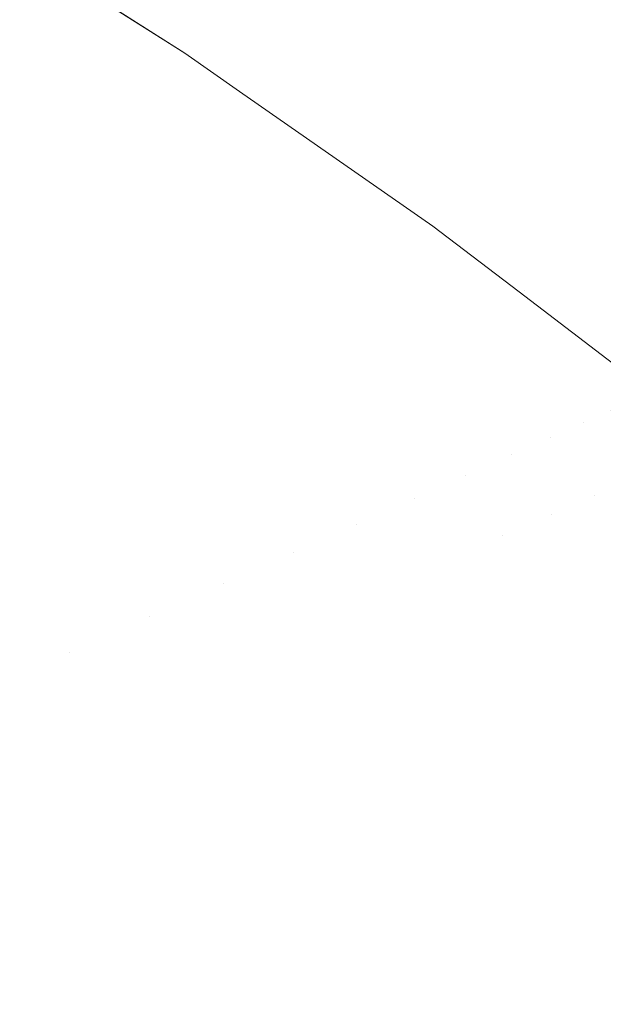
# Model space of a CAD drawing. Header units: centimetres. Extents: x -44.1 to 45.2, y 4.2 to 6.
# Tile 204 of 256: x -14.1481 to -14.1366, y 5.9481 to 5.9674. Entities that reach past the tile are written whole.
import ezdxf

# ---------------------------------------------------------------- set-up
doc = ezdxf.new("R2010")
doc.units = ezdxf.units.CM
doc.header["$LTSCALE"] = 2.54
doc.layers.add('Lucido design-1', color=7, linetype='Continuous')

# ---------------------------------------------------------------- blocks, each defined once
blk = doc.blocks.new('Gruppo-4-1')
at = {"color": 7, "linetype": 'Continuous', "lineweight": 9}
for points, invisible_edges in [([(-14.147898, 5.96729, -2313.036163), (-14.14818, 5.967134, -2313.0377), (-14.151186, 5.969024, -2313.0377), (-14.15091, 5.969184, -2313.036163)], 15), ([(-14.15091, 5.969184, -2313.036163), (-14.150663, 5.969328, -2313.034621), (-14.147645, 5.967429, -2313.034621), (-14.147898, 5.96729, -2313.036163)], 15), ([(-14.147062, 5.967751, -2313.029971), (-14.146928, 5.967825, -2313.028414), (-14.14401, 5.965891, -2313.028414), (-14.144148, 5.965819, -2313.029971)], 15), ([(-14.143903, 5.965947, -2313.026855), (-14.14401, 5.965891, -2313.028414), (-14.146928, 5.967825, -2313.028414), (-14.146823, 5.967883, -2313.026855)], 15), ([(-14.146823, 5.967883, -2313.026855), (-14.146748, 5.967924, -2313.025294), (-14.143826, 5.965987, -2313.025294), (-14.143903, 5.965947, -2313.026855)], 15), ([(-14.14378, 5.966011, -2313.023732), (-14.143826, 5.965987, -2313.025294), (-14.146748, 5.967924, -2313.025294), (-14.146703, 5.967949, -2313.023732)], 15), ([(-14.144853, 5.966753, -2312.82217), (-14.146704, 5.967932, -2312.82217), (-14.146584, 5.967958, -2312.818216)], 10), ([(-14.146703, 5.967949, -2313.023732), (-14.146704, 5.967932, -2313.02217), (-14.144853, 5.966753, -2313.02217)], 9), ([(-14.146704, 5.967932, -2312.82217), (-14.144853, 5.966753, -2312.82217), (-14.144853, 5.966753, -2313.02217), (-14.146704, 5.967932, -2313.02217)], 10), ([(-14.144853, 5.966753, -2313.02217), (-14.14378, 5.966011, -2313.023732), (-14.146703, 5.967949, -2313.023732)], 11), ([(-14.146584, 5.967958, -2312.818216), (-14.143662, 5.966019, -2312.818271), (-14.144853, 5.966753, -2312.82217)], 11), ([(-14.146584, 5.967958, -2312.818216), (-14.146274, 5.967958, -2312.814268), (-14.143356, 5.966019, -2312.814377), (-14.143662, 5.966019, -2312.818271)], 15), ([(-14.142847, 5.966019, -2312.810494), (-14.143356, 5.966019, -2312.814377), (-14.146274, 5.967958, -2312.814268), (-14.145758, 5.967958, -2312.810331)], 15), ([(-14.145758, 5.967958, -2312.810331), (-14.145037, 5.967958, -2312.806412), (-14.142137, 5.966019, -2312.806629), (-14.142847, 5.966019, -2312.810494)], 15), ([(-14.141227, 5.966019, -2312.802786), (-14.142137, 5.966019, -2312.806629), (-14.145037, 5.967958, -2312.806412), (-14.144115, 5.967958, -2312.802515)], 15), ([(-14.144115, 5.967958, -2312.802515), (-14.142993, 5.967958, -2312.798647), (-14.140121, 5.966019, -2312.798971), (-14.141227, 5.966019, -2312.802786)], 15), ([(-14.13882, 5.966019, -2312.79519), (-14.140121, 5.966019, -2312.798971), (-14.142993, 5.967958, -2312.798647), (-14.141674, 5.967958, -2312.794813)], 15), ([(-14.141674, 5.967958, -2312.794813), (-14.140163, 5.967958, -2312.791017), (-14.13733, 5.966019, -2312.791447), (-14.13882, 5.966019, -2312.79519)], 15), ([(-14.135654, 5.966019, -2312.787747), (-14.13733, 5.966019, -2312.791447), (-14.140163, 5.967958, -2312.791017), (-14.138464, 5.967958, -2312.787266)], 15), ([(-14.138464, 5.967958, -2312.787266), (-14.136581, 5.967958, -2312.783563), (-14.133797, 5.966019, -2312.784096), (-14.135654, 5.966019, -2312.787747)], 15), ([(45.040209, 5.967648, -2312.348442), (-43.924707, 5.967648, -2312.348442), (-43.924707, 5.964367, -2312.345566), (45.040209, 5.964367, -2312.345566)], 5), ([(-14.147421, 5.967553, -2313.033075), (-14.147227, 5.96766, -2313.031524), (-14.144317, 5.96573, -2313.031524), (-14.144516, 5.965626, -2313.033075)], 15), ([(-14.144148, 5.965819, -2313.029971), (-14.144317, 5.96573, -2313.031524), (-14.147227, 5.96766, -2313.031524), (-14.147062, 5.967751, -2313.029971)], 15), ([(-14.144516, 5.965626, -2313.033075), (-14.144745, 5.965506, -2313.034621), (-14.147645, 5.967429, -2313.034621), (-14.147421, 5.967553, -2313.033075)], 15), ([(-14.145004, 5.965371, -2313.036163), (-14.145293, 5.965219, -2313.0377), (-14.14818, 5.967134, -2313.0377), (-14.147898, 5.96729, -2313.036163)], 15), ([(-14.147898, 5.96729, -2313.036163), (-14.147645, 5.967429, -2313.034621), (-14.144745, 5.965506, -2313.034621), (-14.145004, 5.965371, -2313.036163)], 15), ([(-14.148492, 5.966962, -2313.039231), (-14.14818, 5.967134, -2313.0377), (-14.145293, 5.965219, -2313.0377), (-14.145611, 5.965053, -2313.039231)], 15), ([(-14.145611, 5.965053, -2313.039231), (-14.145959, 5.964871, -2313.040757), (-14.148832, 5.966775, -2313.040757), (-14.148492, 5.966962, -2313.039231)], 15), ([(-14.1492, 5.966572, -2313.042275), (-14.148832, 5.966775, -2313.040757), (-14.145959, 5.964871, -2313.040757), (-14.146337, 5.964673, -2313.042275)], 15), ([(-14.143777, 5.966002, -2313.02217), (-14.144853, 5.966753, -2313.02217), (-14.144853, 5.966753, -2312.82217), (-14.143777, 5.966002, -2312.82217)], 10), ([(-14.143662, 5.966019, -2312.818271), (-14.143777, 5.966002, -2312.82217), (-14.144853, 5.966753, -2312.82217)], 9), ([(-14.144853, 5.966753, -2313.02217), (-14.143777, 5.966002, -2313.02217), (-14.14378, 5.966011, -2313.023732)], 10), ([(-14.146337, 5.964673, -2313.042275), (-14.146743, 5.964461, -2313.043786), (-14.149597, 5.966353, -2313.043786), (-14.1492, 5.966572, -2313.042275)], 15), ([(-14.150021, 5.966119, -2313.04529), (-14.149597, 5.966353, -2313.043786), (-14.146743, 5.964461, -2313.043786), (-14.147177, 5.964233, -2313.04529)], 15), ([(-14.147177, 5.964233, -2313.04529), (-14.14764, 5.963991, -2313.046785), (-14.150474, 5.965869, -2313.046785), (-14.150021, 5.966119, -2313.04529)], 15), ([(-14.144148, 5.965819, -2313.029971), (-14.14401, 5.965891, -2313.028414), (-14.141211, 5.963935, -2313.028414), (-14.141352, 5.963865, -2313.029971)], 15), ([(-14.141101, 5.96399, -2313.026855), (-14.141211, 5.963935, -2313.028414), (-14.14401, 5.965891, -2313.028414), (-14.143903, 5.965947, -2313.026855)], 15), ([(-14.143903, 5.965947, -2313.026855), (-14.143826, 5.965987, -2313.025294), (-14.141022, 5.964029, -2313.025294), (-14.141101, 5.96399, -2313.026855)], 15), ([(-14.140975, 5.964052, -2313.023732), (-14.141022, 5.964029, -2313.025294), (-14.143826, 5.965987, -2313.025294), (-14.14378, 5.966011, -2313.023732)], 15), ([(-14.14378, 5.966011, -2313.023732), (-14.143777, 5.966002, -2313.02217), (-14.139985, 5.963355, -2313.02217), (-14.140975, 5.964052, -2313.023732)], 13), ([(-14.140859, 5.96406, -2312.818323), (-14.139985, 5.963355, -2312.82217), (-14.143777, 5.966002, -2312.82217), (-14.143662, 5.966019, -2312.818271)], 13), ([(-14.143777, 5.966002, -2312.82217), (-14.139985, 5.963355, -2312.82217), (-14.139985, 5.963355, -2313.02217), (-14.143777, 5.966002, -2313.02217)], 10), ([(-14.143662, 5.966019, -2312.818271), (-14.143356, 5.966019, -2312.814377), (-14.140557, 5.96406, -2312.814481), (-14.140859, 5.96406, -2312.818323)], 15), ([(-14.140055, 5.96406, -2312.810651), (-14.140557, 5.96406, -2312.814481), (-14.143356, 5.966019, -2312.814377), (-14.142847, 5.966019, -2312.810494)], 15), ([(-14.142847, 5.966019, -2312.810494), (-14.142137, 5.966019, -2312.806629), (-14.139354, 5.96406, -2312.806838), (-14.140055, 5.96406, -2312.810651)], 15), ([(-14.138456, 5.96406, -2312.803046), (-14.139354, 5.96406, -2312.806838), (-14.142137, 5.966019, -2312.806629), (-14.141227, 5.966019, -2312.802786)], 15), ([(-14.141227, 5.966019, -2312.802786), (-14.140121, 5.966019, -2312.798971), (-14.137365, 5.96406, -2312.799283), (-14.138456, 5.96406, -2312.803046)], 15), ([(-14.136082, 5.96406, -2312.795552), (-14.137365, 5.96406, -2312.799283), (-14.140121, 5.966019, -2312.798971), (-14.13882, 5.966019, -2312.79519)], 15), ([(-14.13882, 5.966019, -2312.79519), (-14.13733, 5.966019, -2312.791447), (-14.134611, 5.96406, -2312.791859), (-14.136082, 5.96406, -2312.795552)], 15), ([(-14.132958, 5.96406, -2312.788209), (-14.134611, 5.96406, -2312.791859), (-14.13733, 5.966019, -2312.791447), (-14.135654, 5.966019, -2312.787747)], 15), ([(-14.150953, 5.965605, -2313.048272), (-14.150474, 5.965869, -2313.046785), (-14.14764, 5.963991, -2313.046785), (-14.148131, 5.963734, -2313.048272)], 15), ([(-14.144516, 5.965626, -2313.033075), (-14.144317, 5.96573, -2313.031524), (-14.141524, 5.963779, -2313.031524), (-14.141727, 5.963678, -2313.033075)], 15), ([(-14.141352, 5.963865, -2313.029971), (-14.141524, 5.963779, -2313.031524), (-14.144317, 5.96573, -2313.031524), (-14.144148, 5.965819, -2313.029971)], 15), ([(-14.145004, 5.965371, -2313.036163), (-14.144745, 5.965506, -2313.034621), (-14.141962, 5.963562, -2313.034621), (-14.142226, 5.96343, -2313.036163)], 15), ([(-14.141727, 5.963678, -2313.033075), (-14.141962, 5.963562, -2313.034621), (-14.144745, 5.965506, -2313.034621), (-14.144516, 5.965626, -2313.033075)], 15), ([(-14.142226, 5.96343, -2313.036163), (-14.142522, 5.963284, -2313.0377), (-14.145293, 5.965219, -2313.0377), (-14.145004, 5.965371, -2313.036163)], 15), ([(-14.145611, 5.965053, -2313.039231), (-14.145293, 5.965219, -2313.0377), (-14.142522, 5.963284, -2313.0377), (-14.142848, 5.963122, -2313.039231)], 15), ([(-14.142848, 5.963122, -2313.039231), (-14.143203, 5.962945, -2313.040757), (-14.145959, 5.964871, -2313.040757), (-14.145611, 5.965053, -2313.039231)], 15), ([(-14.146337, 5.964673, -2313.042275), (-14.145959, 5.964871, -2313.040757), (-14.143203, 5.962945, -2313.040757), (-14.143589, 5.962754, -2313.042275)], 15), ([(-14.143589, 5.962754, -2313.042275), (-14.144004, 5.962547, -2313.043786), (-14.146743, 5.964461, -2313.043786), (-14.146337, 5.964673, -2313.042275)], 15), ([(45.040209, 5.964367, -2312.345566), (-43.924707, 5.964367, -2312.345566), (-43.924707, 5.960965, -2312.342835), (45.040209, 5.960965, -2312.342835)], 5), ([(-14.147177, 5.964233, -2313.04529), (-14.146743, 5.964461, -2313.043786), (-14.144004, 5.962547, -2313.043786), (-14.144448, 5.962327, -2313.04529)], 15), ([(-14.144448, 5.962327, -2313.04529), (-14.144922, 5.962092, -2313.046785), (-14.14764, 5.963991, -2313.046785), (-14.147177, 5.964233, -2313.04529)], 15), ([(-14.148131, 5.963734, -2313.048272), (-14.14764, 5.963991, -2313.046785), (-14.144922, 5.962092, -2313.046785), (-14.145424, 5.961842, -2313.048272)], 15), ([(-14.138416, 5.962014, -2313.026855), (-14.138529, 5.961961, -2313.028414), (-14.141211, 5.963935, -2313.028414), (-14.141101, 5.96399, -2313.026855)], 15), ([(-14.141101, 5.96399, -2313.026855), (-14.141022, 5.964029, -2313.025294), (-14.138336, 5.962052, -2313.025294), (-14.138416, 5.962014, -2313.026855)], 15), ([(-14.138288, 5.962074, -2313.023732), (-14.138336, 5.962052, -2313.025294), (-14.141022, 5.964029, -2313.025294), (-14.140975, 5.964052, -2313.023732)], 15), ([(-14.138288, 5.962074, -2313.023732), (-14.140975, 5.964052, -2313.023732), (-14.139985, 5.963355, -2313.02217)], 11), ([(-14.140859, 5.96406, -2312.818323), (-14.140557, 5.96406, -2312.814481), (-14.137875, 5.962082, -2312.814581), (-14.138173, 5.962082, -2312.818373)], 15), ([(-14.139985, 5.963355, -2312.82217), (-14.140859, 5.96406, -2312.818323), (-14.138173, 5.962082, -2312.818373)], 11), ([(-14.137379, 5.962082, -2312.810801), (-14.137875, 5.962082, -2312.814581), (-14.140557, 5.96406, -2312.814481), (-14.140055, 5.96406, -2312.810651)], 15), ([(-14.140055, 5.96406, -2312.810651), (-14.139354, 5.96406, -2312.806838), (-14.136687, 5.962082, -2312.807037), (-14.137379, 5.962082, -2312.810801)], 15), ([(-14.135802, 5.962082, -2312.803295), (-14.136687, 5.962082, -2312.807037), (-14.139354, 5.96406, -2312.806838), (-14.138456, 5.96406, -2312.803046)], 15), ([(-14.138456, 5.96406, -2312.803046), (-14.137365, 5.96406, -2312.799283), (-14.134724, 5.962082, -2312.799581), (-14.135802, 5.962082, -2312.803295)], 15), ([(-14.133458, 5.962082, -2312.795899), (-14.134724, 5.962082, -2312.799581), (-14.137365, 5.96406, -2312.799283), (-14.136082, 5.96406, -2312.795552)], 15), ([(-14.141727, 5.963678, -2313.033075), (-14.141524, 5.963779, -2313.031524), (-14.138849, 5.96181, -2313.031524), (-14.139056, 5.961712, -2313.033075)], 15), ([(-14.138673, 5.961893, -2313.029971), (-14.138849, 5.96181, -2313.031524), (-14.141524, 5.963779, -2313.031524), (-14.141352, 5.963865, -2313.029971)], 15), ([(-14.141352, 5.963865, -2313.029971), (-14.141211, 5.963935, -2313.028414), (-14.138529, 5.961961, -2313.028414), (-14.138673, 5.961893, -2313.029971)], 15), ([(-14.145424, 5.961842, -2313.048272), (-14.145954, 5.961579, -2313.04975), (-14.14865, 5.963462, -2313.04975), (-14.148131, 5.963734, -2313.048272)], 15), ([(-14.139056, 5.961712, -2313.033075), (-14.139295, 5.9616, -2313.034621), (-14.141962, 5.963562, -2313.034621), (-14.141727, 5.963678, -2313.033075)], 15), ([(-14.149196, 5.963177, -2313.051217), (-14.14865, 5.963462, -2313.04975), (-14.145954, 5.961579, -2313.04975), (-14.146512, 5.961302, -2313.051217)], 15), ([(-14.139566, 5.961472, -2313.036163), (-14.139867, 5.96133, -2313.0377), (-14.142522, 5.963284, -2313.0377), (-14.142226, 5.96343, -2313.036163)], 15), ([(-14.142226, 5.96343, -2313.036163), (-14.141962, 5.963562, -2313.034621), (-14.139295, 5.9616, -2313.034621), (-14.139566, 5.961472, -2313.036163)], 15), ([(-14.142848, 5.963122, -2313.039231), (-14.142522, 5.963284, -2313.0377), (-14.139867, 5.96133, -2313.0377), (-14.1402, 5.961173, -2313.039231)], 15), ([(-14.138288, 5.962061, -2313.02217), (-14.139985, 5.963355, -2313.02217), (-14.139985, 5.963355, -2312.82217), (-14.138288, 5.962061, -2312.82217)], 10), ([(-14.138173, 5.962082, -2312.818373), (-14.138288, 5.962061, -2312.82217), (-14.139985, 5.963355, -2312.82217)], 9), ([(-14.139985, 5.963355, -2313.02217), (-14.138288, 5.962061, -2313.02217), (-14.138288, 5.962074, -2313.023732)], 10), ([(-14.146512, 5.961302, -2313.051217), (-14.147097, 5.961011, -2313.052675), (-14.149769, 5.962877, -2313.052675), (-14.149196, 5.963177, -2313.051217)], 15), ([(-14.1402, 5.961173, -2313.039231), (-14.140563, 5.961002, -2313.040757), (-14.143203, 5.962945, -2313.040757), (-14.142848, 5.963122, -2313.039231)], 15), ([(-14.150368, 5.962563, -2313.054122), (-14.149769, 5.962877, -2313.052675), (-14.147097, 5.961011, -2313.052675), (-14.14771, 5.960706, -2313.054122)], 15), ([(-14.143589, 5.962754, -2313.042275), (-14.143203, 5.962945, -2313.040757), (-14.140563, 5.961002, -2313.040757), (-14.140956, 5.960816, -2313.042275)], 15), ([(-14.140956, 5.960816, -2313.042275), (-14.14138, 5.960616, -2313.043786), (-14.144004, 5.962547, -2313.043786), (-14.143589, 5.962754, -2313.042275)], 15), ([(-14.14771, 5.960706, -2313.054122), (-14.148349, 5.960389, -2313.055559), (-14.150993, 5.962236, -2313.055559), (-14.150368, 5.962563, -2313.054122)], 15), ([(-14.144448, 5.962327, -2313.04529), (-14.144004, 5.962547, -2313.043786), (-14.14138, 5.960616, -2313.043786), (-14.141834, 5.960402, -2313.04529)], 15), ([(-14.141834, 5.960402, -2313.04529), (-14.142317, 5.960174, -2313.046785), (-14.144922, 5.962092, -2313.046785), (-14.144448, 5.962327, -2313.04529)], 15), ([(-14.145424, 5.961842, -2313.048272), (-14.144922, 5.962092, -2313.046785), (-14.142317, 5.960174, -2313.046785), (-14.142829, 5.959933, -2313.048272)], 15), ([(-14.138416, 5.962014, -2313.026855), (-14.138336, 5.962052, -2313.025294), (-14.135767, 5.960059, -2313.025294), (-14.135848, 5.960023, -2313.026855)], 15), ([(-14.135717, 5.960081, -2313.023732), (-14.135767, 5.960059, -2313.025294), (-14.138336, 5.962052, -2313.025294), (-14.138288, 5.962074, -2313.023732)], 15), ([(-14.135701, 5.960089, -2312.82217), (-14.138288, 5.962061, -2312.82217), (-14.138173, 5.962082, -2312.818373)], 10), ([(-14.135717, 5.960081, -2313.023732), (-14.138288, 5.962074, -2313.023732), (-14.138288, 5.962061, -2313.02217)], 11), ([(-14.138288, 5.962061, -2312.82217), (-14.135701, 5.960089, -2312.82217), (-14.135701, 5.960089, -2313.02217), (-14.138288, 5.962061, -2313.02217)], 10), ([(-14.138288, 5.962061, -2313.02217), (-14.135701, 5.960089, -2313.02217), (-14.135717, 5.960081, -2313.023732)], 10), ([(-14.138173, 5.962082, -2312.818373), (-14.135603, 5.960089, -2312.818421), (-14.135701, 5.960089, -2312.82217)], 11), ([(-14.138173, 5.962082, -2312.818373), (-14.137875, 5.962082, -2312.814581), (-14.135309, 5.960089, -2312.814677), (-14.135603, 5.960089, -2312.818421)], 15), ([(-14.13482, 5.960089, -2312.810945), (-14.135309, 5.960089, -2312.814677), (-14.137875, 5.962082, -2312.814581), (-14.137379, 5.962082, -2312.810801)], 15), ([(-14.137379, 5.962082, -2312.810801), (-14.136687, 5.962082, -2312.807037), (-14.134137, 5.960089, -2312.807228), (-14.13482, 5.960089, -2312.810945)], 15), ([(-14.133262, 5.960089, -2312.803534), (-14.134137, 5.960089, -2312.807228), (-14.136687, 5.962082, -2312.807037), (-14.135802, 5.962082, -2312.803295)], 15), ([(-14.142829, 5.959933, -2313.048272), (-14.143371, 5.959678, -2313.04975), (-14.145954, 5.961579, -2313.04975), (-14.145424, 5.961842, -2313.048272)], 15), ([(-14.13611, 5.959906, -2313.029971), (-14.136289, 5.959826, -2313.031524), (-14.138849, 5.96181, -2313.031524), (-14.138673, 5.961893, -2313.029971)], 15), ([(-14.138673, 5.961893, -2313.029971), (-14.138529, 5.961961, -2313.028414), (-14.135963, 5.959972, -2313.028414), (-14.13611, 5.959906, -2313.029971)], 15), ([(-14.135848, 5.960023, -2313.026855), (-14.135963, 5.959972, -2313.028414), (-14.138529, 5.961961, -2313.028414), (-14.138416, 5.962014, -2313.026855)], 15), ([(-14.1365, 5.959731, -2313.033075), (-14.136744, 5.959622, -2313.034621), (-14.139295, 5.9616, -2313.034621), (-14.139056, 5.961712, -2313.033075)], 15), ([(-14.139056, 5.961712, -2313.033075), (-14.138849, 5.96181, -2313.031524), (-14.136289, 5.959826, -2313.031524), (-14.1365, 5.959731, -2313.033075)], 15), ([(-14.146512, 5.961302, -2313.051217), (-14.145954, 5.961579, -2313.04975), (-14.143371, 5.959678, -2313.04975), (-14.14394, 5.959409, -2313.051217)], 15), ([(-14.13702, 5.959498, -2313.036163), (-14.137327, 5.959361, -2313.0377), (-14.139867, 5.96133, -2313.0377), (-14.139566, 5.961472, -2313.036163)], 15), ([(-14.139566, 5.961472, -2313.036163), (-14.139295, 5.9616, -2313.034621), (-14.136744, 5.959622, -2313.034621), (-14.13702, 5.959498, -2313.036163)], 15), ([(-14.14394, 5.959409, -2313.051217), (-14.144538, 5.959127, -2313.052675), (-14.147097, 5.961011, -2313.052675), (-14.146512, 5.961302, -2313.051217)], 15), ([(-14.1402, 5.961173, -2313.039231), (-14.139867, 5.96133, -2313.0377), (-14.137327, 5.959361, -2313.0377), (-14.137666, 5.959209, -2313.039231)], 15), ([(-14.137666, 5.959209, -2313.039231), (-14.138037, 5.959043, -2313.040757), (-14.140563, 5.961002, -2313.040757), (-14.1402, 5.961173, -2313.039231)], 15), ([(45.040209, 5.960965, -2312.342835), (-43.924707, 5.960965, -2312.342835), (-43.924707, 5.957446, -2312.340255), (45.040209, 5.957446, -2312.340255)], 5), ([(-14.14771, 5.960706, -2313.054122), (-14.147097, 5.961011, -2313.052675), (-14.144538, 5.959127, -2313.052675), (-14.145164, 5.958832, -2313.054122)], 15), ([(-14.140956, 5.960816, -2313.042275), (-14.140563, 5.961002, -2313.040757), (-14.138037, 5.959043, -2313.040757), (-14.138438, 5.958864, -2313.042275)], 15), ([(-14.145164, 5.958832, -2313.054122), (-14.145816, 5.958524, -2313.055559), (-14.148349, 5.960389, -2313.055559), (-14.14771, 5.960706, -2313.054122)], 15), ([(-14.138438, 5.958864, -2313.042275), (-14.13887, 5.95867, -2313.043786), (-14.14138, 5.960616, -2313.043786), (-14.140956, 5.960816, -2313.042275)], 15), ([(-14.141834, 5.960402, -2313.04529), (-14.14138, 5.960616, -2313.043786), (-14.13887, 5.95867, -2313.043786), (-14.139333, 5.958463, -2313.04529)], 15), ([(-14.149015, 5.960058, -2313.056983), (-14.148349, 5.960389, -2313.055559), (-14.145816, 5.958524, -2313.055559), (-14.146496, 5.958204, -2313.056983)], 15), ([(-14.139333, 5.958463, -2313.04529), (-14.139825, 5.958243, -2313.046785), (-14.142317, 5.960174, -2313.046785), (-14.141834, 5.960402, -2313.04529)], 15), ([(-14.142829, 5.959933, -2313.048272), (-14.142317, 5.960174, -2313.046785), (-14.139825, 5.958243, -2313.046785), (-14.140348, 5.958009, -2313.048272)], 15), ([(-14.146496, 5.958204, -2313.056983), (-14.147202, 5.957871, -2313.058396), (-14.149706, 5.959715, -2313.058396), (-14.149015, 5.960058, -2313.056983)], 15), ([(-14.140348, 5.958009, -2313.048272), (-14.140899, 5.957762, -2313.04975), (-14.143371, 5.959678, -2313.04975), (-14.142829, 5.959933, -2313.048272)], 15), ([(-14.150423, 5.959359, -2313.059797), (-14.149706, 5.959715, -2313.058396), (-14.147202, 5.957871, -2313.058396), (-14.147933, 5.957526, -2313.059797)], 15), ([(-14.135512, 5.958628, -2313.034621), (-14.136744, 5.959622, -2313.034621), (-14.1365, 5.959731, -2313.033075)], 11), ([(-14.14394, 5.959409, -2313.051217), (-14.143371, 5.959678, -2313.04975), (-14.140899, 5.957762, -2313.04975), (-14.14148, 5.957502, -2313.051217)], 15), ([(-14.13702, 5.959498, -2313.036163), (-14.136744, 5.959622, -2313.034621), (-14.135512, 5.958628, -2313.034621)], 11), ([(-14.147933, 5.957526, -2313.059797), (-14.14869, 5.957169, -2313.061185), (-14.151165, 5.95899, -2313.061185), (-14.150423, 5.959359, -2313.059797)], 15), ([(-14.14148, 5.957502, -2313.051217), (-14.14209, 5.957229, -2313.052675), (-14.144538, 5.959127, -2313.052675), (-14.14394, 5.959409, -2313.051217)], 15), ([(-14.137666, 5.959209, -2313.039231), (-14.137327, 5.959361, -2313.0377), (-14.1361, 5.958371, -2313.0377)], 11), ([(-14.1361, 5.958371, -2313.0377), (-14.137327, 5.959361, -2313.0377), (-14.13702, 5.959498, -2313.036163)], 11), ([(-14.135512, 5.958628, -2313.034621), (-14.1361, 5.958371, -2313.0377), (-14.13702, 5.959498, -2313.036163)], 11), ([(-14.145164, 5.958832, -2313.054122), (-14.144538, 5.959127, -2313.052675), (-14.14209, 5.957229, -2313.052675), (-14.142727, 5.956943, -2313.054122)], 15), ([(-14.136816, 5.958059, -2313.040757), (-14.138037, 5.959043, -2313.040757), (-14.137666, 5.959209, -2313.039231)], 11), ([(-14.1361, 5.958371, -2313.0377), (-14.136816, 5.958059, -2313.040757), (-14.137666, 5.959209, -2313.039231)], 11), ([(-14.138438, 5.958864, -2313.042275), (-14.138037, 5.959043, -2313.040757), (-14.136816, 5.958059, -2313.040757)], 11), ([(-14.142727, 5.956943, -2313.054122), (-14.143393, 5.956645, -2313.055559), (-14.145816, 5.958524, -2313.055559), (-14.145164, 5.958832, -2313.054122)], 15), ([(-14.137657, 5.957692, -2313.043786), (-14.13887, 5.95867, -2313.043786), (-14.138438, 5.958864, -2313.042275)], 11), ([(-14.136816, 5.958059, -2313.040757), (-14.137657, 5.957692, -2313.043786), (-14.138438, 5.958864, -2313.042275)], 11), ([(-14.139333, 5.958463, -2313.04529), (-14.13887, 5.95867, -2313.043786), (-14.137657, 5.957692, -2313.043786)], 11), ([(-14.146496, 5.958204, -2313.056983), (-14.145816, 5.958524, -2313.055559), (-14.143393, 5.956645, -2313.055559), (-14.144086, 5.956335, -2313.056983)], 15), ([(-14.138621, 5.957272, -2313.046785), (-14.139825, 5.958243, -2313.046785), (-14.139333, 5.958463, -2313.04529)], 11), ([(-14.137657, 5.957692, -2313.043786), (-14.138621, 5.957272, -2313.046785), (-14.139333, 5.958463, -2313.04529)], 11), ([(-14.1361, 5.958371, -2313.0377), (-14.134901, 5.957379, -2313.0377), (-14.135624, 5.957072, -2313.040757), (-14.136816, 5.958059, -2313.040757)], 15), ([(-14.144086, 5.956335, -2313.056983), (-14.144805, 5.956013, -2313.058396), (-14.147202, 5.957871, -2313.058396), (-14.146496, 5.958204, -2313.056983)], 15), ([(-14.140348, 5.958009, -2313.048272), (-14.139825, 5.958243, -2313.046785), (-14.138621, 5.957272, -2313.046785)], 11), ([(-14.139705, 5.956799, -2313.04975), (-14.140899, 5.957762, -2313.04975), (-14.140348, 5.958009, -2313.048272)], 11), ([(-14.138621, 5.957272, -2313.046785), (-14.139705, 5.956799, -2313.04975), (-14.140348, 5.958009, -2313.048272)], 11), ([(-14.136816, 5.958059, -2313.040757), (-14.135624, 5.957072, -2313.040757), (-14.136472, 5.956712, -2313.043786), (-14.137657, 5.957692, -2313.043786)], 15), ([(-14.147933, 5.957526, -2313.059797), (-14.147202, 5.957871, -2313.058396), (-14.144805, 5.956013, -2313.058396), (-14.145551, 5.955679, -2313.059797)], 15), ([(-14.14148, 5.957502, -2313.051217), (-14.140899, 5.957762, -2313.04975), (-14.139705, 5.956799, -2313.04975), (-14.140907, 5.956275, -2313.052675)], 15), ([(-14.137657, 5.957692, -2313.043786), (-14.136472, 5.956712, -2313.043786), (-14.137445, 5.956298, -2313.046785), (-14.138621, 5.957272, -2313.046785)], 15), ([(45.040209, 5.957446, -2312.340255), (-43.924707, 5.957446, -2312.340255), (-43.924707, 5.953819, -2312.337831), (45.040209, 5.953819, -2312.337831)], 5), ([(-14.145551, 5.955679, -2313.059797), (-14.146323, 5.955334, -2313.061185), (-14.14869, 5.957169, -2313.061185), (-14.147933, 5.957526, -2313.059797)], 15), ([(-14.140907, 5.956275, -2313.052675), (-14.14209, 5.957229, -2313.052675), (-14.14148, 5.957502, -2313.051217)], 11), ([(-14.142727, 5.956943, -2313.054122), (-14.14209, 5.957229, -2313.052675), (-14.140907, 5.956275, -2313.052675), (-14.142222, 5.955701, -2313.055559)], 15), ([(-14.138621, 5.957272, -2313.046785), (-14.137445, 5.956298, -2313.046785), (-14.138539, 5.955834, -2313.04975), (-14.139705, 5.956799, -2313.04975)], 15), ([(-14.149472, 5.9568, -2313.06256), (-14.14869, 5.957169, -2313.061185), (-14.146323, 5.955334, -2313.061185), (-14.147121, 5.954977, -2313.06256)], 15), ([(-14.147121, 5.954977, -2313.06256), (-14.147943, 5.954609, -2313.063922), (-14.150279, 5.95642, -2313.063922), (-14.149472, 5.9568, -2313.06256)], 15), ([(-14.142222, 5.955701, -2313.055559), (-14.143393, 5.956645, -2313.055559), (-14.142727, 5.956943, -2313.054122)], 11), ([(-14.144086, 5.956335, -2313.056983), (-14.143393, 5.956645, -2313.055559), (-14.142222, 5.955701, -2313.055559), (-14.143647, 5.95508, -2313.058396)], 15), ([(-14.139705, 5.956799, -2313.04975), (-14.138539, 5.955834, -2313.04975), (-14.139751, 5.955319, -2313.052675), (-14.140907, 5.956275, -2313.052675)], 15), ([(-14.136296, 5.955323, -2313.046785), (-14.137445, 5.956298, -2313.046785), (-14.136472, 5.956712, -2313.043786), (-14.135315, 5.955729, -2313.043786)], 15), ([(-14.151109, 5.956028, -2313.06527), (-14.150279, 5.95642, -2313.063922), (-14.147943, 5.954609, -2313.063922), (-14.148789, 5.95423, -2313.06527)], 15), ([(-14.143647, 5.95508, -2313.058396), (-14.144805, 5.956013, -2313.058396), (-14.144086, 5.956335, -2313.056983)], 11), ([(-14.140907, 5.956275, -2313.052675), (-14.139751, 5.955319, -2313.052675), (-14.141078, 5.954755, -2313.055559), (-14.142222, 5.955701, -2313.055559)], 15), ([(-14.1374, 5.954866, -2313.04975), (-14.138539, 5.955834, -2313.04975), (-14.137445, 5.956298, -2313.046785), (-14.136296, 5.955323, -2313.046785)], 15), ([(-14.145551, 5.955679, -2313.059797), (-14.144805, 5.956013, -2313.058396), (-14.143647, 5.95508, -2313.058396), (-14.145179, 5.954412, -2313.061185)], 15), ([(-14.138622, 5.95436, -2313.052675), (-14.139751, 5.955319, -2313.052675), (-14.138539, 5.955834, -2313.04975), (-14.1374, 5.954866, -2313.04975)], 15), ([(-14.145179, 5.954412, -2313.061185), (-14.146323, 5.955334, -2313.061185), (-14.145551, 5.955679, -2313.059797)], 11), ([(-14.142222, 5.955701, -2313.055559), (-14.141078, 5.954755, -2313.055559), (-14.142516, 5.954144, -2313.058396), (-14.143647, 5.95508, -2313.058396)], 15), ([(-14.147121, 5.954977, -2313.06256), (-14.146323, 5.955334, -2313.061185), (-14.145179, 5.954412, -2313.061185), (-14.146814, 5.953699, -2313.063922)], 15), ([(-14.139961, 5.953806, -2313.055559), (-14.141078, 5.954755, -2313.055559), (-14.139751, 5.955319, -2313.052675), (-14.138622, 5.95436, -2313.052675)], 15), ([(-14.136296, 5.955323, -2313.046785), (-14.135175, 5.954345, -2313.046785), (-14.136288, 5.953896, -2313.04975), (-14.1374, 5.954866, -2313.04975)], 15), ([(-14.143647, 5.95508, -2313.058396), (-14.142516, 5.954144, -2313.058396), (-14.144062, 5.953487, -2313.061185), (-14.145179, 5.954412, -2313.061185)], 15), ([(-14.146814, 5.953699, -2313.063922), (-14.147943, 5.954609, -2313.063922), (-14.147121, 5.954977, -2313.06256)], 11), ([(-14.1374, 5.954866, -2313.04975), (-14.136288, 5.953896, -2313.04975), (-14.137521, 5.953399, -2313.052675), (-14.138622, 5.95436, -2313.052675)], 15), ([(-14.141412, 5.953205, -2313.058396), (-14.142516, 5.954144, -2313.058396), (-14.141078, 5.954755, -2313.055559), (-14.139961, 5.953806, -2313.055559)], 15), ([(-14.148789, 5.95423, -2313.06527), (-14.147943, 5.954609, -2313.063922), (-14.146814, 5.953699, -2313.063922), (-14.148547, 5.952943, -2313.066604)], 15), ([(-14.145179, 5.954412, -2313.061185), (-14.144062, 5.953487, -2313.061185), (-14.145711, 5.952786, -2313.063922), (-14.146814, 5.953699, -2313.063922)], 15), ([(-14.138622, 5.95436, -2313.052675), (-14.137521, 5.953399, -2313.052675), (-14.13887, 5.952855, -2313.055559), (-14.139961, 5.953806, -2313.055559)], 15), ([(-14.142971, 5.95256, -2313.061185), (-14.144062, 5.953487, -2313.061185), (-14.142516, 5.954144, -2313.058396), (-14.141412, 5.953205, -2313.058396)], 15), ([(45.040209, 5.953819, -2312.337831), (-43.924707, 5.953819, -2312.337831), (-43.924707, 5.950089, -2312.335567), (45.040209, 5.950089, -2312.335567)], 5), ([(-14.139961, 5.953806, -2313.055559), (-14.13887, 5.952855, -2313.055559), (-14.140333, 5.952265, -2313.058396), (-14.141412, 5.953205, -2313.058396)], 15), ([(-14.136445, 5.952437, -2313.052675), (-14.137521, 5.953399, -2313.052675), (-14.136288, 5.953896, -2313.04975), (-14.135203, 5.952925, -2313.04975)], 15), ([(-14.146814, 5.953699, -2313.063922), (-14.145711, 5.952786, -2313.063922), (-14.14746, 5.952043, -2313.066604), (-14.148547, 5.952943, -2313.066604)], 15), ([(-14.144634, 5.951871, -2313.063922), (-14.145711, 5.952786, -2313.063922), (-14.144062, 5.953487, -2313.061185), (-14.142971, 5.95256, -2313.061185)], 15), ([(-14.137806, 5.951902, -2313.055559), (-14.13887, 5.952855, -2313.055559), (-14.137521, 5.953399, -2313.052675), (-14.136445, 5.952437, -2313.052675)], 15), ([(-14.141412, 5.953205, -2313.058396), (-14.140333, 5.952265, -2313.058396), (-14.141906, 5.951631, -2313.061185), (-14.142971, 5.95256, -2313.061185)], 15), ([(-14.148547, 5.952943, -2313.066604), (-14.14746, 5.952043, -2313.066604), (-14.149303, 5.95126, -2313.069229), (-14.150374, 5.952146, -2313.069229)], 15), ([(-14.146398, 5.951141, -2313.066604), (-14.14746, 5.952043, -2313.066604), (-14.145711, 5.952786, -2313.063922), (-14.144634, 5.951871, -2313.063922)], 15), ([(-14.139281, 5.951323, -2313.058396), (-14.140333, 5.952265, -2313.058396), (-14.13887, 5.952855, -2313.055559), (-14.137806, 5.951902, -2313.055559)], 15), ([(-14.142971, 5.95256, -2313.061185), (-14.141906, 5.951631, -2313.061185), (-14.143583, 5.950955, -2313.063922), (-14.144634, 5.951871, -2313.063922)], 15), ([(-14.136445, 5.952437, -2313.052675), (-14.135397, 5.951473, -2313.052675), (-14.136768, 5.950948, -2313.055559), (-14.137806, 5.951902, -2313.055559)], 15), ([(-14.140866, 5.950701, -2313.061185), (-14.141906, 5.951631, -2313.061185), (-14.140333, 5.952265, -2313.058396), (-14.139281, 5.951323, -2313.058396)], 15), ([(-14.148257, 5.950372, -2313.069229), (-14.149303, 5.95126, -2313.069229), (-14.14746, 5.952043, -2313.066604), (-14.146398, 5.951141, -2313.066604)], 15), ([(-14.144634, 5.951871, -2313.063922), (-14.143583, 5.950955, -2313.063922), (-14.145362, 5.950238, -2313.066604), (-14.146398, 5.951141, -2313.066604)], 15), ([(-14.137806, 5.951902, -2313.055559), (-14.136768, 5.950948, -2313.055559), (-14.138255, 5.95038, -2313.058396), (-14.139281, 5.951323, -2313.058396)], 15), ([(-14.142557, 5.950036, -2313.063922), (-14.143583, 5.950955, -2313.063922), (-14.141906, 5.951631, -2313.061185), (-14.140866, 5.950701, -2313.061185)], 15), ([(-14.135756, 5.949993, -2313.055559), (-14.136768, 5.950948, -2313.055559), (-14.135397, 5.951473, -2313.052675), (-14.134374, 5.950508, -2313.052675)], 15), ([(-14.139281, 5.951323, -2313.058396), (-14.138255, 5.95038, -2313.058396), (-14.139852, 5.949769, -2313.061185), (-14.140866, 5.950701, -2313.061185)], 15), ([(-14.146398, 5.951141, -2313.066604), (-14.145362, 5.950238, -2313.066604), (-14.147236, 5.949482, -2313.069229), (-14.148257, 5.950372, -2313.069229)], 15), ([(-14.14435, 5.949332, -2313.066604), (-14.145362, 5.950238, -2313.066604), (-14.143583, 5.950955, -2313.063922), (-14.142557, 5.950036, -2313.063922)], 15), ([(-14.137254, 5.949435, -2313.058396), (-14.138255, 5.95038, -2313.058396), (-14.136768, 5.950948, -2313.055559), (-14.135756, 5.949993, -2313.055559)], 15), ([(-14.140866, 5.950701, -2313.061185), (-14.139852, 5.949769, -2313.061185), (-14.141557, 5.949117, -2313.063922), (-14.142557, 5.950036, -2313.063922)], 15), ([(-14.148257, 5.950372, -2313.069229), (-14.147236, 5.949482, -2313.069229), (-14.149203, 5.948689, -2313.071794), (-14.150207, 5.949564, -2313.071794)], 15), ([(-14.14624, 5.94859, -2313.069229), (-14.147236, 5.949482, -2313.069229), (-14.145362, 5.950238, -2313.066604), (-14.14435, 5.949332, -2313.066604)], 15), ([(-14.138864, 5.948836, -2313.061185), (-14.139852, 5.949769, -2313.061185), (-14.138255, 5.95038, -2313.058396), (-14.137254, 5.949435, -2313.058396)], 15), ([(45.040209, 5.947947, -2312.334393), (45.040209, 5.950089, -2312.335567), (-43.924707, 5.950089, -2312.335567), (-43.924707, 5.947947, -2312.334393)], 10), ([(-14.142557, 5.950036, -2313.063922), (-14.141557, 5.949117, -2313.063922), (-14.143364, 5.948426, -2313.066604), (-14.14435, 5.949332, -2313.066604)], 15), ([(-14.135756, 5.949993, -2313.055559), (-14.13477, 5.949037, -2313.055559), (-14.136279, 5.94849, -2313.058396), (-14.137254, 5.949435, -2313.058396)], 15), ([(-14.140581, 5.948196, -2313.063922), (-14.141557, 5.949117, -2313.063922), (-14.139852, 5.949769, -2313.061185), (-14.138864, 5.948836, -2313.061185)], 15), ([(-14.148223, 5.947811, -2313.071794), (-14.149203, 5.948689, -2313.071794), (-14.147236, 5.949482, -2313.069229), (-14.14624, 5.94859, -2313.069229)], 15), ([(-14.14435, 5.949332, -2313.066604), (-14.143364, 5.948426, -2313.066604), (-14.145269, 5.947697, -2313.069229), (-14.14624, 5.94859, -2313.069229)], 15), ([(-14.137254, 5.949435, -2313.058396), (-14.136279, 5.94849, -2313.058396), (-14.1379, 5.947902, -2313.061185), (-14.138864, 5.948836, -2313.061185)], 15), ([(-14.142402, 5.947518, -2313.066604), (-14.143364, 5.948426, -2313.066604), (-14.141557, 5.949117, -2313.063922), (-14.140581, 5.948196, -2313.063922)], 15), ([(-14.138864, 5.948836, -2313.061185), (-14.1379, 5.947902, -2313.061185), (-14.139631, 5.947275, -2313.063922), (-14.140581, 5.948196, -2313.063922)], 15), ([(-14.14624, 5.94859, -2313.069229), (-14.145269, 5.947697, -2313.069229), (-14.147267, 5.946933, -2313.071794), (-14.148223, 5.947811, -2313.071794)], 15), ([(-14.136962, 5.946968, -2313.061185), (-14.1379, 5.947902, -2313.061185), (-14.136279, 5.94849, -2313.058396), (-14.135329, 5.947545, -2313.058396)], 15), ([(-14.144321, 5.946803, -2313.069229), (-14.145269, 5.947697, -2313.069229), (-14.143364, 5.948426, -2313.066604), (-14.142402, 5.947518, -2313.066604)], 15), ([(-14.140581, 5.948196, -2313.063922), (-14.139631, 5.947275, -2313.063922), (-14.141465, 5.946609, -2313.066604), (-14.142402, 5.947518, -2313.066604)], 15)]:
    blk.add_3dface(points, dxfattribs=dict(at, invisible_edges=invisible_edges))
blk = doc.blocks.new('Gruppo-5-1')
at = {"color": 7}
blk.add_blockref('Gruppo-4-1', (0, 0), dxfattribs=at)

msp = doc.modelspace()

# ---------------------------------------------------------------- block references
at = {"layer": 'Lucido design-1', "color": 7}
msp.add_blockref('Gruppo-5-1', (0, 0), dxfattribs=at)

doc.saveas('drawing.dxf')
